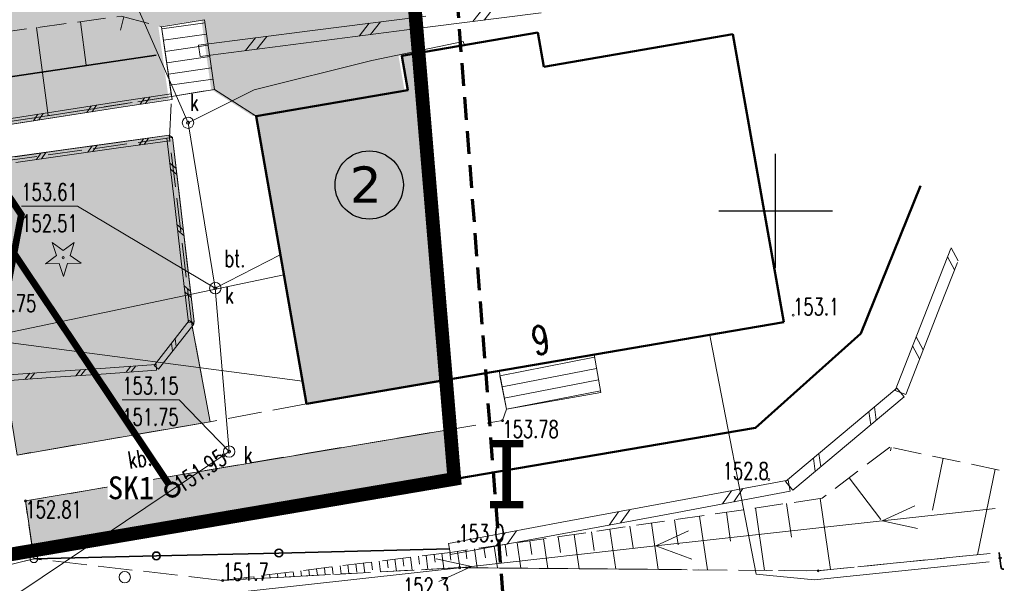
# Model space of a CAD drawing. Header units: feet. Extents: x 7493042 to 7493387, y 5986509 to 5986725.
# Tile 11 of 73: x 7493217 to 7493260, y 5986584 to 5986608. Entities that reach past the tile are written whole.
import ezdxf
from ezdxf import colors
from ezdxf.entities.mleader import LeaderData, LeaderLine
from ezdxf.enums import TextEntityAlignment as Align
from ezdxf.math import Vec2, Vec3

# ---------------------------------------------------------------- set-up
doc = ezdxf.new("R2010")
doc.units = ezdxf.units.FT
doc.header["$MEASUREMENT"] = 0
for name, pattern in [('1', [0]), ('1_1', [0]), ('1_OTKJ', [2, 1.5, -0.5]), ('1_OTKS', [0]), ('1_OTKSG', [0]), ('1_OTKU', [2, 1.5, -0.5]), ('1_OTRK', [1.75, 1.25, -0.5]), ('1_OTRKG', [1.75, 1.25, -0.5]), ('2', [1.5, 1, -0.5]), ('2_EGBS', [0]), ('2_EGBSG', [0]), ('2_EGBU_A', [0]), ('3', [1, 0.5, -0.5]), ('3_SUCP', [0]), ('3_SUEP_A', [0]), ('3_SUKP', [0]), ('3_SUTP_A', [0]), ('GDE', [0]), ('HIDDEN2', [4.7625, 3.175, -1.5875])]:
    doc.linetypes.add(name, pattern=pattern)
doc.layers.get('0').update_dxf_attribs({"color": 250, "linetype": 'CONTINUOUS', "lineweight": 100})
doc.layers.get('Defpoints').update_dxf_attribs({"linetype": 'CONTINUOUS'})
for name, color, linetype, lineweight in [('_budynek', 7, 'CONTINUOUS', 50), ('_k_kanalizacja', 34, 'CONTINUOUS', 40), ('_k_kreskowanie', 250, 'CONTINUOUS', 5), ('_k_opis', 1, 'CONTINUOUS', 13), ('_k_widok', 7, 'CONTINUOUS', 18), ('_k_wymiar', 7, 'CONTINUOUS', 13), ('_k_zarys', 7, 'HIDDEN2', 20), ('_k_ściany', 7, 'CONTINUOUS', 35), ('DZIALKI_L_1', 2, '1', 50), ('EDZPD_L_0', 7, '1', 18), ('EGBB_L_0', 250, '2_EGBU_A', 50), ('EGBE_L_3', 7, '2_EGBS', 18), ('IS_sanitarka', 32, '1', 35), ('Obrys', 7, 'CONTINUOUS', 25), ('OTD_L_12', 7, 'CONTINUOUS', 18), ('OTK_E_T_3', 7, 'CONTINUOUS', 0), ('OTK_L_0', 7, '1_OTKJ', 18), ('OTK_L_4', 7, '1_OTKU', 18), ('OTK_L_6', 7, '1_OTKS', 18), ('OTO_L_0', 7, 'CONTINUOUS', 35), ('OTO_L_2', 7, 'CONTINUOUS', 18), ('OTR_L_1', 7, '1_OTRK', 18), ('OTR_T_0', 7, 'CONTINUOUS', 18), ('OTR_T_1', 7, 'CONTINUOUS', 18), ('OTZ_T_1', 250, 'CONTINUOUS', 18), ('SIATKA_L_0', 7, '1', 25), ('SUEP_L_0', 1, '3_SUEP_A', 18), ('SUP_T_2', 7, 'CONTINUOUS', 18), ('WODA PROJ.', 150, 'CONTINUOUS', 30), ('WYMIAR-ARCH', 7, 'CONTINUOUS', 9)]:
    doc.layers.add(name, color=color, linetype=linetype, lineweight=lineweight)
doc.layers.add('_k_niewidoczna', color=72, linetype='CONTINUOUS', lineweight=9, plot=False)
for name, color, linetype, lineweight, true_color in [('EADTD_T_0', 7, 'CONTINUOUS', 25, 0x800080), ('SUCP_L_0', 7, '3_SUCP', 18, 0xd200d2), ('SUK_E_T_4', 7, 'CONTINUOUS', 0, 0x803300), ('SUK_T_3', 7, 'CONTINUOUS', 18, 0x803300), ('SUKP_L_0', 7, '3_SUKP', 18, 0x803300), ('SUKR_T_0', 7, 'CONTINUOUS', 18, 0x803300), ('SUTP_E_T_0', 7, 'CONTINUOUS', 0, 0xff9100), ('SUTP_L_0', 7, '3_SUTP_A', 18, 0xff9100), ('ZASIEG_L_0', 7, '2', 70, 0x2cd341)]:
    doc.layers.add(name, color=color, linetype=linetype, lineweight=lineweight, true_color=true_color)
doc.styles.add('GENERATED_STYLE_1', font='MS Gothic.ttf')
doc.styles.get("Standard").update_dxf_attribs({"font": 'Simplex.SHX', "width": 0.75})
doc.dimstyles.new('zag 500', dxfattribs={"dimtxt": 0.85, "dimasz": 0.09, "dimexe": 1.25, "dimexo": 0.625, "dimgap": 0.1, "dimtad": 1, "dimtxsty": 'GENERATED_STYLE_1', "dimblk": 'W', "dimcen": 2.5, "dimse1": 1, "dimse2": 1, "dimclrd": 7, "dimclrt": 256, "dimadec": 0, "dimazin": 0, "dimtfac": 1, "dimtmove": 0, "dimatfit": 0, "dimfxl": 1.25, "dimlwd": 5, "dimarcsym": 0})

# ---------------------------------------------------------------- blocks, each defined once
blk = doc.blocks.new('2_OTRN')
at = {"linetype": 'Continuous'}
blk.add_circle((0, 0), 0.045, dxfattribs=at)
blk = doc.blocks.new('2_OTRS')
at = {"linetype": 'Continuous'}
blk.add_circle((0, 0), 0.045, dxfattribs=at)
blk = doc.blocks.new('2_OTZG')
at = {"linetype": 'Continuous'}
for p, q in [((-0.3012, 0.09375), (-0.4937, 0.6621)), ((-0.4937, 0.6621), (-0.0039, 0.31545)), ((-0.0039, 0.31545), (0.4771, 0.67415)), ((0.4771, 0.67415), (0.2988, 0.1012)), ((-0.78225, -0.26495), (-0.3012, 0.09375)), ((0.2988, 0.1012), (0.7886, -0.24545)), ((-0.18225, -0.2575), (-0.78225, -0.26495)), ((0.01025, -0.82585), (-0.18225, -0.2575)), ((0.1886, -0.2529), (0.01025, -0.82585)), ((0.7886, -0.24545), (0.1886, -0.2529))]:
    blk.add_line(p, q, dxfattribs=at)
blk.add_circle((0, 0), 0.045, dxfattribs=at)
blk = doc.blocks.new('4_SUKS')
at = {"linetype": 'Continuous'}
blk.add_circle((0, 0), 0.25, dxfattribs=at)
blk = doc.blocks.new('4_SUPS')
at = {"linetype": 'Continuous'}
blk.add_circle((0, 0), 0.0625, dxfattribs=at)
blk = doc.blocks.new('4_SUPP')
at = {"linetype": 'Continuous'}
blk.add_circle((0, 0), 0.25, dxfattribs=at)
blk = doc.blocks.new('W')
at = {"layer": 'WYMIAR-ARCH'}
h = blk.add_hatch(color=256, dxfattribs=at)
h.paths.add_polyline_path([(0, 0.76), (0, 0), (0.65, 0), (2.98, 2.33), (2.27, 3.04)])
h.paths.add_polyline_path([(-0.56, 0.21), (-0.76, 0), (0, 0), (0, 0.76)])
h.paths.add_polyline_path([(0, -0.65), (0.15, -0.5), (0.65, 0), (0, 0)])
h.paths.add_polyline_path([(0, 0), (-0.76, 0), (-3.39, -2.62), (-2.68, -3.33), (0, -0.65)])
blk.add_hatch(color=256, dxfattribs=at).paths.add_polyline_path([(-0.76, 0), (-3.39, -2.62), (-2.68, -3.33), (0, -0.65), (0, 0)])
for p, q in [((0, -7), (0, 7)), ((-8, 0), (8, 0)), ((-0.56, 0.21), (-3.39, -2.62)), ((-0.56, 0.21), (2.27, 3.04)), ((0.15, -0.5), (2.98, 2.33)), ((2.27, 3.04), (2.98, 2.33)), ((-3.39, -2.62), (-2.68, -3.33)), ((0.15, -0.5), (-2.68, -3.33))]:
    blk.add_line(p, q, dxfattribs=at)
blk = doc.blocks.new('*D529')
at = {"layer": '_k_wymiar', "color": 7, "lineweight": 5, "transparency": 16777216}
blk.add_line((48.575, -47.298), (53.036, -46.867), dxfattribs=at)
at = {"layer": 'Defpoints', "color": 0, "transparency": 16777216}
for p in [(52.911, -44.641), (48.271, -45.089), (53.125, -46.858)]:
    blk.add_point(p, dxfattribs=at)
at = {"layer": '_k_wymiar', "color": 7, "lineweight": 5, "transparency": 16777216, "xscale": 0.09, "yscale": 0.09, "zscale": 0.09}
for p, rotation in [((53.125, -46.858), 5.516523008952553), ((48.485, -47.306), 185.5165230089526)]:
    blk.add_blockref('W', p, dxfattribs=dict(at, rotation=rotation))
at = {"layer": '_k_wymiar', "transparency": 16777216, "insert": (50.75, -46.506), "char_height": 0.85, "attachment_point": 5, "rotation": 5.5165, "style": 'GENERATED_STYLE_1'}
blk.add_mtext('4,66', dxfattribs=at)
blk = doc.blocks.new('pzt_el')
at = {"layer": '_k_widok', "color": 1, "linetype": '3', "ltscale": 2, "const_width": 0.3}
blk.add_lwpolyline([(-5.491, -0.504), (-5.13, -4.985), (-4.332, -26.116), (9.972, -47.4), (16.15, -56.587), (14.192, -66.832), (14.956, -71.301)], dxfattribs=at)
blk = doc.blocks.new('pzt_sanit')
at = {"layer": '_k_kanalizacja', "lineweight": 30, "const_width": 0.3}
blk.add_lwpolyline([(17.637, -48.002), (31.116, -68.1)], dxfattribs=at)
at = {"layer": '_k_kanalizacja', "lineweight": 60}
blk.add_circle((31.283, -68.349), 0.3, dxfattribs=at)
at = {"layer": 'IS_sanitarka', "color": 34, "lineweight": 0, "insert": (28.44, -68.784), "char_height": 1, "width": 1.98222, "attachment_point": 7, "style": 'GENERATED_STYLE_1', "bg_fill": 3, "box_fill_scale": 1, "bg_fill_color": 256, "bg_fill_transparency": 0}
blk.add_mtext('{\\f@MS Gothic|b0|i0|c238|p49;SK1\\P}', dxfattribs=at)
blk = doc.blocks.new('dz_89')
at = {"layer": '_k_kreskowanie', "transparency": 33554534}
h = blk.add_hatch(color=252, dxfattribs=at)
h.dxf.hatch_style = 1
h.paths.add_polyline_path([(71.59, -22.862), (70.848, -22.962), (71.052, -24.481), (64.354, -25.373), (66.093, -38.086), (72.26, -37.264)])
at = {"layer": '_k_widok', "true_color": 0x727430, "transparency": 33554483}
h = blk.add_hatch(color=67, dxfattribs=at)
h.dxf.hatch_style = 1
edge = h.paths.add_edge_path()
edge.add_line((12.709, 26.381), (7.709, 26.381))
edge.add_line((7.709, 26.381), (7.709, 37.781))
edge.add_line((7.709, 37.781), (6.37, 37.781))
edge.add_line((6.37, 37.781), (5.616, 14.495))
edge.add_line((5.616, 14.495), (18.804, 14.912))
edge.add_line((18.804, 14.912), (15.543, 18.687))
edge.add_arc((24.359, 26.303), 11.65, 180.0006, 220.8202, ccw=False)
edge.add_line((12.709, 26.303), (12.709, 26.381))
h.paths.add_polyline_path([(40.369, 42.128), (6.46, 40.548), (6.37, 37.781), (20.179, 37.781), (20.179, 39.051), (40.389, 39.051)])
h.paths.add_polyline_path([(40.389, 27.151), (32.289, 27.151), (32.289, 24.751), (31.129, 24.751), (31.129, 22.415), (31.249, 22.415), (31.249, 18.795), (31.129, 18.795), (31.129, 17.375), (37.401, 17.375)], flags=16)
edge = h.paths.add_edge_path()
edge.add_line((28.969, 24.751), (18.202, 24.751))
edge.add_arc((24.359, 26.303), 6.35, 194.1472, 220.8203)
edge.add_line((19.554, 22.152), (19.677, 22.009))
edge.add_line((19.677, 22.009), (22.761, 18.727))
edge.add_arc((26.929, 24.475), 7.1, 234.0549, 270)
edge.add_line((26.929, 17.375), (28.969, 17.375))
edge.add_line((28.969, 17.375), (28.969, 18.795))
edge.add_line((28.969, 18.795), (28.849, 18.795))
edge.add_line((28.849, 18.795), (28.849, 22.415))
edge.add_line((28.849, 22.415), (28.969, 22.415))
edge.add_line((28.969, 22.415), (28.969, 24.751))
edge = h.paths.add_edge_path()
edge.add_arc((13.998, 10.761), 6.35, 359.926, 400.8197)
edge.add_line((18.804, 14.912), (5.61, 14.495))
edge.add_line((5.61, 14.495), (5.006, -5.566))
edge.add_line((5.006, -5.566), (4.942, -30.191))
edge.add_line((4.942, -30.191), (-10.953, -30.011))
edge.add_line((-10.953, -30.011), (-7.98, -62.864))
edge.add_line((-7.98, -62.864), (26.627, -58.205))
edge.add_line((26.627, -58.205), (32.591, -54.964))
edge.add_line((32.591, -54.964), (40.396, -43.595))
edge.add_line((40.396, -43.595), (36.092, -43.967))
edge.add_line((36.092, -43.967), (27.134, -44.825))
edge.add_line((27.134, -44.825), (21.407, -45.456))
edge.add_line((21.407, -45.456), (21.762, -48.257))
edge.add_line((21.762, -48.257), (13.384, -49.23))
edge.add_line((13.384, -49.23), (13.211, -47.695))
edge.add_line((13.211, -47.695), (7.145, -48.465))
edge.add_line((7.145, -48.465), (4.159, -45.613))
edge.add_line((4.159, -45.613), (3.796, -42.437))
edge.add_line((3.796, -42.437), (5.607, -40.023))
edge.add_line((5.607, -40.023), (4.509, -31.21))
edge.add_line((4.509, -31.21), (7.406, -30.84))
edge.add_line((7.406, -30.84), (7.354, -25.591))
edge.add_line((7.354, -25.591), (13.524, -24.896))
edge.add_line((13.524, -24.896), (20.147, -24.109))
edge.add_line((20.147, -24.109), (20.309, -19.732))
edge.add_line((20.309, -19.732), (20.348, 10.753))
edge = h.paths.add_edge_path(flags=16)
edge.add_line((13.019, -13.439), (8.44, -13.339))
edge.add_line((8.44, -13.339), (8.266, -8.384))
edge.add_line((8.266, -8.384), (6.892, -8.398))
edge.add_line((6.892, -8.398), (6.955, 13.775))
edge.add_line((6.955, 13.775), (18.002, 13.775))
edge.add_line((18.002, 13.775), (17.98, -3.657))
edge.add_line((17.98, -3.657), (18.836, -3.658))
edge.add_line((18.836, -3.658), (18.835, -5.039))
edge.add_line((18.835, -5.039), (17.978, -5.038))
edge.add_line((17.978, -5.038), (17.974, -8.28))
edge.add_line((17.974, -8.28), (19.777, -8.507))
edge.add_line((19.777, -8.507), (19.728, -11.447))
edge.add_line((19.728, -11.447), (18.066, -11.465))
edge.add_line((18.066, -11.465), (18.025, -13.375))
edge.add_line((18.025, -13.375), (18.318, -13.481))
edge.add_line((18.318, -13.481), (18.314, -14.581))
edge.add_line((18.314, -14.581), (20.316, -14.583))
edge.add_line((20.316, -14.583), (20.313, -16.583))
edge.add_line((20.313, -16.583), (18.311, -16.581))
edge.add_line((18.311, -16.581), (18.302, -17.48))
edge.add_line((18.302, -17.48), (14.302, -17.464))
edge.add_line((14.302, -17.464), (14.318, -13.464))
edge.add_line((14.318, -13.464), (13.019, -13.439))
edge = h.paths.add_edge_path()
edge.add_line((70.705, -22.957), (71.447, -22.857))
edge.add_line((71.447, -22.857), (69.849, 11.458))
edge.add_line((69.849, 11.458), (26.862, 9.456))
edge.add_arc((32.742, 5.475), 7.1, 145.8996, 179.926)
edge.add_line((25.642, 5.484), (25.628, -5.239))
edge.add_line((25.628, -5.239), (25.607, -21.17))
edge.add_line((25.607, -21.17), (27.3, -23.259))
edge.add_line((27.3, -23.259), (27.123, -23.279))
edge.add_line((27.123, -23.279), (27.717, -26.056))
edge.add_line((27.717, -26.056), (29.537, -27.826))
edge.add_line((29.537, -27.826), (29.603, -27.828))
edge.add_line((29.603, -27.828), (36.526, -27.133))
edge.add_line((36.526, -27.133), (36.263, -25.09))
edge.add_line((36.263, -25.09), (36.078, -24.663))
edge.add_line((36.078, -24.663), (35.156, -23.368))
edge.add_line((35.156, -23.368), (35.004, -22.591))
edge.add_line((35.004, -22.591), (39.106, -22.112))
edge.add_line((39.106, -22.112), (39.204, -22.948))
edge.add_line((39.204, -22.948), (38.265, -25.074))
edge.add_line((38.265, -25.074), (38.502, -26.896))
edge.add_line((38.502, -26.896), (39.514, -26.795))
edge.add_line((39.514, -26.795), (41.058, -26.64))
edge.add_line((41.058, -26.64), (43.632, -26.383))
edge.add_line((43.632, -26.383), (44.919, -26.255))
edge.add_line((44.919, -26.255), (47.492, -25.997))
edge.add_line((47.492, -25.997), (49.958, -25.731))
edge.add_line((49.958, -25.731), (52.312, -25.456))
edge.add_line((52.312, -25.456), (58.197, -24.769))
edge.add_line((58.197, -24.769), (59.374, -24.632))
edge.add_line((59.374, -24.632), (60.551, -24.494))
edge.add_line((60.551, -24.494), (60.21, -21.286))
edge.add_line((60.21, -21.286), (62.11, -21.056))
edge.add_line((62.11, -21.056), (62.426, -24.13))
edge.add_line((62.426, -24.13), (64.212, -25.367))
edge.add_line((64.212, -25.367), (70.909, -24.475))
edge.add_line((70.909, -24.475), (70.705, -22.957))
h.paths.add_polyline_path([(43.909, 33.171), (43.409, 33.171)], flags=17)
h.paths.add_polyline_path([(51.809, 33.171), (52.309, 33.171), (52.258, 33.171)], flags=17)
h.paths.add_polyline_path([(51.609, 31.971), (51.109, 31.971)], flags=17)
h.paths.add_polyline_path([(50.409, 31.971), (50.909, 31.971)], flags=17)
h.paths.add_polyline_path([(49.709, 31.971), (50.209, 31.971)], flags=17)
h.paths.add_polyline_path([(49.509, 33.171), (49.009, 34.888)], flags=17)
h.paths.add_polyline_path([(48.309, 31.971), (48.809, 31.971)], flags=17)
h.paths.add_polyline_path([(48.109, 31.971), (47.609, 31.971)], flags=17)
h.paths.add_polyline_path([(47.409, 31.971), (46.909, 31.971)], flags=17)
h.paths.add_polyline_path([(46.209, 33.171), (46.709, 33.171)], flags=17)
h.paths.add_polyline_path([(46.009, 31.971), (45.509, 31.971)], flags=17)
h.paths.add_polyline_path([(45.309, 31.971), (44.809, 31.971)], flags=17)
h.paths.add_polyline_path([(44.609, 31.971), (44.109, 31.971)], flags=17)
h.paths.add_polyline_path([(53.102, 26.899), (52.684, 34.888), (62.67, 35.411), (63.088, 27.421)], flags=16)
edge = h.paths.add_edge_path()
edge.add_line((42.969, 26.899), (42.969, 27.831))
edge.add_line((42.969, 27.831), (40.389, 27.831))
edge.add_line((40.389, 27.831), (40.389, 27.171))
edge.add_line((40.389, 27.171), (37.401, 17.375))
edge.add_line((37.401, 17.375), (37.401, 12.575))
edge.add_line((37.401, 12.575), (32.742, 12.575))
edge.add_arc((32.742, 5.475), 7.1, 90, 145.8996)
edge.add_line((26.862, 9.456), (69.849, 11.458))
edge.add_line((69.849, 11.458), (68.36, 43.432))
edge.add_line((68.36, 43.432), (40.369, 42.128))
edge.add_line((40.369, 42.128), (40.389, 39.051))
edge.add_line((40.389, 39.051), (40.389, 36.791))
edge.add_line((40.389, 36.791), (42.989, 36.791))
edge.add_line((42.989, 36.791), (42.989, 34.888))
edge.add_line((42.989, 34.888), (52.684, 34.888))
edge.add_line((52.684, 34.888), (53.102, 26.899))
edge.add_line((53.102, 26.899), (42.969, 26.899))
h = blk.add_hatch(color=67, dxfattribs=at)
h.dxf.hatch_style = 1
h.paths.add_polyline_path([(72.464, -41.627), (72.362, -39.443), (53.603, -41.895), (53.84, -44.089)])
h.paths.add_polyline_path([(60.646, -26.181), (60.508, -26.067), (44.964, -27.632), (45.279, -31.881), (49.983, -31.463), (49.93, -30.871), (51.668, -30.695), (51.941, -32.767), (50.125, -32.9), (50.046, -32.326), (45.341, -32.754), (45.498, -34.882), (47.589, -36.757), (52.91, -36.58), (53.309, -39.863), (61.837, -38.718), (61.204, -34.486), (61.275, -34.401), (61.304, -34.311)])
at = {"layer": '_budynek'}
blk.add_lwpolyline([(71.59, -22.862), (70.848, -22.962), (71.052, -24.481), (64.354, -25.373), (66.093, -38.086), (72.26, -37.264)], dxfattribs=at)
at = {"layer": '_k_niewidoczna'}
for points in [[(59.516, -24.637), (58.339, -24.775), (52.455, -25.462)], [(50.081, -44.586), (53.84, -44.089), (53.603, -41.895), (72.362, -39.443), (72.26, -37.264), (66.093, -38.086), (64.354, -25.373), (62.569, -24.136), (62.253, -21.062), (60.353, -21.291), (60.693, -24.5), (59.516, -24.637)]]:
    blk.add_lwpolyline(points, dxfattribs=at)
blk.add_lwpolyline([(60.646, -26.181), (61.304, -34.311), (61.275, -34.401), (61.204, -34.486), (61.837, -38.718), (53.309, -39.863), (52.91, -36.58), (42.82, -36.916), (42.732, -36.884), (40.834, -35.183), (40.793, -35.101), (40.624, -33.183), (50.046, -32.326), (50.125, -32.9), (51.941, -32.767), (51.668, -30.695), (49.93, -30.871), (49.983, -31.463), (40.576, -32.298), (40.287, -28.225), (40.4, -28.092), (60.508, -26.067)], close=True, dxfattribs=at)
at = {"layer": '_k_zarys', "color": 1, "ltscale": 0.7, "const_width": 0.6}
blk.add_lwpolyline([(6.603, 40.543), (6.603, 40.543), (68.502, 43.426), (72.464, -41.627), (50.081, -44.586), (41.261, -42.547), (32.734, -54.97), (26.769, -58.21), (-7.837, -62.869), (-10.81, -30.016), (5.084, -30.196), (5.148, -5.572), (5.752, 14.49), (6.603, 40.543), (6.603, 40.543)], dxfattribs=at)
at = {"layer": 'Obrys', "lineweight": 25}
blk.add_circle((69.207, -28.581), 1.5, dxfattribs=at)
at = {"layer": '_k_opis', "color": 1, "insert": (73.801, -39.963), "char_height": 3, "attachment_point": 1, "rotation": 357.8731, "style": 'GENERATED_STYLE_1'}
blk.add_mtext_dynamic_manual_height_columns('{\\fMS Gothic|b1|i0|c238|p49;I}', width=3.91767, gutter_width=12.5, heights=[0], dxfattribs=at)
at = {"layer": 'Obrys', "lineweight": 20, "insert": (69.779, -27.786), "char_height": 1.5911, "width": 1.76347, "attachment_point": 3, "rotation": 357.8731, "style": 'GENERATED_STYLE_1'}
blk.add_mtext('{\\fVerdana|b0|i0|c238|p34;2}', dxfattribs=at)
at = {"layer": '_k_wymiar'}
dim = blk.add_aligned_dim(p1=(48.271, -45.089), p2=(52.911, -44.641), distance=-2.227, dimstyle='zag 500', dxfattribs=at)
dim.commit()
dim.dimension.update_dxf_attribs({"geometry": '*D529', "text_midpoint": (50.75, -46.506)})
at = {"layer": '_k_widok', "rotation": 357.8731450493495}
blk.add_blockref('pzt_el', (39.851, 27.825), dxfattribs=at)
at = {"layer": 'WODA PROJ.', "color": 190, "lineweight": 100, "rotation": 357.8731450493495}
blk.add_blockref('pzt_sanit', (31.351, 27.825), dxfattribs=at)
at = {"layer": '_k_widok'}
ml = blk.add_multileader_mtext('Standard', dxfattribs=at)
ml.set_content('{\\fMS Gothic|b0|i0|c128|p49;SKWER Z MASZTEM DO PRZEBUDOWY - ZMNIEJSZENIE TERENU ZIELONEGO, }NALEŻY {\\fMS Gothic|b0|i0|c128|p49;WYKORZYSTA}Ć {\\fMS Gothic|b0|i0|c128|p49;MATERIA}Ł{\\fMS Gothic|b0|i0|c128|p49;Y Z ROZBIÓRKI, POZOSTA}ŁĄ {\\fMS Gothic|b0|i0|c128|p49;CZ}ĘŚĆ{\\fMS Gothic|b0|i0|c128|p49; UZUPE}Ł{\\fMS Gothic|b0|i0|c128|p49;NI}Ć {\\fMS Gothic|b0|i0|c128|p49;KOSTK}Ą {\\fMS Gothic|b0|i0|c128|p49;BETONOW}Ą', color=256, style='GENERATED_STYLE_1')
ml.set_leader_properties()
ml.build(insert=Vec2(0, 0))
ml.multileader.update_dxf_attribs({"text_right_attachment_type": 6, "dogleg_length": 0.36, "arrow_head_size": 1})
ctx = ml.context
ctx.base_point, ctx.char_height, ctx.arrow_head_size, ctx.landing_gap_size, ctx.plane_origin, ctx.plane_x_axis, ctx.plane_y_axis = Vec3(45.379, -8.045), 0.9, 1, 0.09, Vec3(28.363, -23.093), Vec3(0.999311, -0.037112), Vec3(0.037112, 0.999311)
ctx.right_attachment = 6
notes = []
notes.append((ctx, [(1, (1, 1, 0), (45.02, -8.031), (0.999311, -0.037112), 0.36, [(0, [(40.287, -28.225)], 0, [])])]))
ctx.mtext.insert, ctx.mtext.text_direction, ctx.mtext.rotation, ctx.mtext.width, ctx.mtext.defined_height, ctx.mtext.flow_direction = Vec3(45.489, -7.528), Vec3(0.999311, -0.037112), 6.246065, 24.53699, 7.418, 5
ctx.mtext.has_bg_fill, ctx.mtext.bg_color, ctx.mtext.bg_scale_factor, ctx.mtext.bg_transparency, ctx.mtext.use_window_bg_color = 1, -1073741824, 1.5, 0, 1
for ctx, leaders in notes:
    for number, flags, end, landing, length, lines in leaders:
        leader = LeaderData()
        leader.index, (leader.has_last_leader_line, leader.has_dogleg_vector, leader.attachment_direction) = number, flags
        leader.last_leader_point, leader.dogleg_vector, leader.dogleg_length = Vec3(end), Vec3(landing), length
        for number, points, colour, breaks in lines:
            line = LeaderLine()
            line.index, line.vertices, line.color, line.breaks = number, Vec3.list(points), colors.encode_raw_color(colour), breaks
            leader.lines.append(line)
        ctx.leaders.append(leader)

msp = doc.modelspace()

# ---------------------------------------------------------------- linework, layer by layer
at = {"layer": '_k_widok', "color": 6}
msp.add_lwpolyline([(7493234.318, 5986606.937), (7493233.58, 5986606.81), (7493233.84, 5986605.3), (7493227.18, 5986604.16), (7493229.39, 5986591.52), (7493235.522, 5986592.57), (7493234.318, 5986606.937)], dxfattribs=at)
at = {"layer": 'DZIALKI_L_1', "linetype": '1'}
for p, q in [((7493253.74, 5986594.61), (7493256.362, 5986601.09)), ((7493249.12, 5986590.47), (7493253.74, 5986594.61)), ((7493213.63, 5986584.43), (7493249.12, 5986590.47))]:
    msp.add_line(p, q, dxfattribs=at)
at = {"layer": 'EDZPD_L_0', "linetype": 'GDE', "lineweight": 18}
for p, q in [((7493253.74, 5986594.61), (7493256.362, 5986601.09)), ((7493249.12, 5986590.47), (7493253.74, 5986594.61)), ((7493213.63, 5986584.43), (7493249.12, 5986590.47))]:
    msp.add_line(p, q, dxfattribs=at)
at = {"layer": 'EGBB_L_0', "linetype": '2_EGBU_A'}
for p, q in [((7493239.56, 5986607.84), (7493233.58, 5986606.81)), ((7493239.82, 5986606.33), (7493239.56, 5986607.84)), ((7493248.12, 5986607.76), (7493239.82, 5986606.33)), ((7493250.36, 5986595.11), (7493248.12, 5986607.76)), ((7493233.58, 5986606.81), (7493233.84, 5986605.3)), ((7493233.84, 5986605.3), (7493227.18, 5986604.16)), ((7493227.18, 5986604.16), (7493229.39, 5986591.52)), ((7493229.39, 5986591.52), (7493250.36, 5986595.11))]:
    msp.add_line(p, q, dxfattribs=at)
at = {"layer": 'EGBE_L_3', "linetype": '2_EGBS'}
for p, q in [((7493242.029, 5986593.684), (7493237.85, 5986592.968)), ((7493237.893, 5986592.752), (7493242.05, 5986593.564)), ((7493242.32, 5986592.01), (7493242.029, 5986593.684)), ((7493237.988, 5986592.261), (7493242.136, 5986593.071)), ((7493238.084, 5986591.771), (7493242.221, 5986592.579)), ((7493238.18, 5986591.28), (7493242.307, 5986592.086)), ((7493238.18, 5986591.28), (7493242.32, 5986592.01))]:
    msp.add_line(p, q, dxfattribs=at)
at = {"layer": 'EGBE_L_3', "linetype": '2_EGBSG'}
msp.add_line((7493237.85, 5986592.968), (7493238.18, 5986591.28), dxfattribs=at)
at = {"layer": 'OTD_L_12'}
for p, q in [((7493234.707, 5986608.062), (7493239.699, 5986608.702)), ((7493236.704, 5986608.318), (7493237.139, 5986608.878)), ((7493237.203, 5986608.382), (7493237.639, 5986608.942)), ((7493229.651, 5986607.918), (7493234.643, 5986608.558)), ((7493231.711, 5986607.678), (7493232.147, 5986608.238)), ((7493232.211, 5986607.742), (7493232.646, 5986608.302)), ((7493224.658, 5986607.278), (7493229.651, 5986607.918)), ((7493229.714, 5986607.422), (7493234.707, 5986608.062)), ((7493224.722, 5986606.782), (7493229.714, 5986607.422)), ((7493226.719, 5986607.038), (7493227.154, 5986607.598)), ((7493227.218, 5986607.102), (7493227.654, 5986607.662)), ((7493224.658, 5986607.278), (7493224.722, 5986606.782)), ((7493221.109, 5986604.782), (7493218.767, 5986604.42)), ((7493223.451, 5986605.144), (7493221.109, 5986604.782)), ((7493223.489, 5986604.896), (7493221.147, 5986604.534)), ((7493222.28, 5986604.963), (7493222.084, 5986604.679)), ((7493222.514, 5986604.999), (7493222.318, 5986604.715)), ((7493223.489, 5986604.896), (7493223.451, 5986605.144)), ((7493218.767, 5986604.42), (7493216.425, 5986604.058)), ((7493221.147, 5986604.534), (7493218.805, 5986604.172)), ((7493219.938, 5986604.601), (7493219.742, 5986604.317)), ((7493220.172, 5986604.637), (7493219.976, 5986604.353)), ((7493218.805, 5986604.172), (7493216.463, 5986603.81)), ((7493217.596, 5986604.239), (7493217.4, 5986603.955)), ((7493217.83, 5986604.275), (7493217.634, 5986603.991)), ((7493223.363, 5986603.324), (7493221.107, 5986603.008)), ((7493223.397, 5986603.076), (7493221.141, 5986602.76)), ((7493222.235, 5986603.166), (7493222.044, 5986602.887)), ((7493222.46, 5986603.197), (7493222.269, 5986602.918)), ((7493223.504, 5986603.215), (7493223.256, 5986603.185)), ((7493223.256, 5986603.185), (7493223.576, 5986600.485)), ((7493223.397, 5986603.076), (7493223.363, 5986603.324)), ((7493223.504, 5986603.215), (7493223.824, 5986600.515)), ((7493218.851, 5986602.692), (7493216.595, 5986602.376)), ((7493221.107, 5986603.008), (7493218.851, 5986602.692)), ((7493221.141, 5986602.76), (7493218.885, 5986602.444)), ((7493219.979, 5986602.85), (7493219.788, 5986602.571)), ((7493220.204, 5986602.881), (7493220.013, 5986602.602)), ((7493218.885, 5986602.444), (7493216.629, 5986602.128)), ((7493217.723, 5986602.534), (7493217.532, 5986602.255)), ((7493217.948, 5986602.565), (7493217.757, 5986602.286)), ((7493223.384, 5986602.105), (7493223.664, 5986601.865)), ((7493223.416, 5986601.835), (7493223.696, 5986601.595)), ((7493223.576, 5986600.485), (7493223.896, 5986597.785)), ((7493223.824, 5986600.515), (7493224.144, 5986597.815)), ((7493223.704, 5986599.405), (7493223.984, 5986599.165)), ((7493223.736, 5986599.135), (7493224.016, 5986598.895)), ((7493256.784, 5986596.025), (7493257.694, 5986598.342)), ((7493258.018, 5986597.799), (7493257.706, 5986598.373)), ((7493257.864, 5986597.407), (7493257.552, 5986597.981)), ((7493223.896, 5986597.785), (7493224.216, 5986595.085)), ((7493224.144, 5986597.815), (7493224.464, 5986595.115)), ((7493257.249, 5986595.842), (7493257.99, 5986597.729)), ((7493224.024, 5986596.705), (7493224.304, 5986596.465)), ((7493224.056, 5986596.435), (7493224.336, 5986596.195)), ((7493255.247, 5986592.111), (7493256.784, 5986596.025)), ((7493255.713, 5986591.929), (7493257.249, 5986595.842)), ((7493224.241, 5986595.177), (7493222.701, 5986593.197)), ((7493224.439, 5986595.023), (7493222.899, 5986593.043)), ((7493224.464, 5986595.115), (7493224.216, 5986595.085)), ((7493224.439, 5986595.023), (7493224.241, 5986595.177)), ((7493256.481, 5986593.885), (7493256.169, 5986594.459)), ((7493223.471, 5986594.187), (7493223.515, 5986593.835)), ((7493223.625, 5986594.385), (7493223.669, 5986594.033)), ((7493256.327, 5986593.494), (7493256.016, 5986594.068)), ((7493220.571, 5986593.091), (7493218.351, 5986592.938)), ((7493222.791, 5986593.245), (7493220.571, 5986593.091)), ((7493221.681, 5986593.168), (7493221.477, 5986592.903)), ((7493221.903, 5986593.183), (7493221.699, 5986592.919)), ((7493222.899, 5986593.043), (7493222.701, 5986593.197)), ((7493222.809, 5986592.995), (7493222.791, 5986593.245)), ((7493218.351, 5986592.938), (7493216.131, 5986592.785)), ((7493218.369, 5986592.689), (7493216.149, 5986592.535)), ((7493217.241, 5986592.861), (7493217.037, 5986592.597)), ((7493217.463, 5986592.877), (7493217.259, 5986592.612)), ((7493220.589, 5986592.842), (7493218.369, 5986592.689)), ((7493219.461, 5986593.015), (7493219.257, 5986592.75)), ((7493219.683, 5986593.03), (7493219.479, 5986592.765)), ((7493222.809, 5986592.995), (7493220.589, 5986592.842)), ((7493252.879, 5986590.161), (7493255.319, 5986592.211)), ((7493253.201, 5986589.779), (7493255.641, 5986591.829)), ((7493255.247, 5986592.111), (7493255.713, 5986591.929)), ((7493255.319, 5986592.211), (7493255.641, 5986591.829)), ((7493254.421, 5986590.804), (7493254.343, 5986591.391)), ((7493254.177, 5986590.599), (7493254.099, 5986591.186)), ((7493250.439, 5986588.111), (7493252.879, 5986590.161)), ((7493250.761, 5986587.729), (7493253.201, 5986589.779)), ((7493251.981, 5986588.754), (7493251.903, 5986589.341)), ((7493251.737, 5986588.549), (7493251.659, 5986589.136)), ((7493245.581, 5986587.239), (7493250.554, 5986588.166)), ((7493250.439, 5986588.111), (7493250.761, 5986587.729)), ((7493250.554, 5986588.166), (7493250.646, 5986587.674)), ((7493245.672, 5986586.748), (7493250.646, 5986587.674)), ((7493247.662, 5986587.118), (7493248.068, 5986587.702)), ((7493248.159, 5986587.211), (7493248.565, 5986587.795)), ((7493240.608, 5986586.312), (7493245.581, 5986587.239)), ((7493240.699, 5986585.821), (7493245.672, 5986586.748)), ((7493242.688, 5986586.192), (7493243.094, 5986586.776)), ((7493243.186, 5986586.284), (7493243.592, 5986586.868)), ((7493235.634, 5986585.386), (7493240.608, 5986586.312)), ((7493235.726, 5986584.894), (7493240.699, 5986585.821)), ((7493237.715, 5986585.265), (7493238.121, 5986585.849)), ((7493238.212, 5986585.358), (7493238.618, 5986585.942)), ((7493235.634, 5986585.386), (7493235.726, 5986584.894))]:
    msp.add_line(p, q, dxfattribs=at)
at = {"layer": 'OTK_L_0', "linetype": '1_OTKJ'}
for p, q in [((7493259.419, 5986584.942), (7493251.87, 5986584.18)), ((7493217.42, 5986584.71), (7493216.46, 5986584.48)), ((7493225.71, 5986583.76), (7493217.42, 5986584.71)), ((7493236.12, 5986584.32), (7493225.71, 5986583.76)), ((7493251.87, 5986584.18), (7493236.12, 5986584.32))]:
    msp.add_line(p, q, dxfattribs=at)
at = {"layer": 'OTK_L_4', "linetype": '1_OTKU'}
for p, q in [((7493223.47, 5986605.02), (7493225.35, 5986605.33)), ((7493225.35, 5986605.33), (7493227.18, 5986604.16)), ((7493223.47, 5986605.02), (7493211.76, 5986603.21)), ((7493223.38, 5986603.2), (7493223.47, 5986605.02)), ((7493227.18, 5986604.16), (7493229.39, 5986591.52)), ((7493212.1, 5986601.62), (7493223.38, 5986603.2)), ((7493224.34, 5986595.1), (7493223.38, 5986603.2)), ((7493225.16, 5986590.73), (7493224.34, 5986595.1)), ((7493237.85, 5986592.968), (7493229.39, 5986591.52)), ((7493238.18, 5986591.28), (7493237.85, 5986592.968)), ((7493229.39, 5986591.52), (7493225.16, 5986590.73)), ((7493238, 5986590.78), (7493238.18, 5986591.28)), ((7493225.16, 5986590.73), (7493216.68, 5986589.27)), ((7493229.44, 5986589.35), (7493238, 5986590.78)), ((7493217.05, 5986587.25), (7493229.44, 5986589.35)), ((7493217.42, 5986584.71), (7493217.05, 5986587.25)), ((7493216.46, 5986584.48), (7493217.42, 5986584.71))]:
    msp.add_line(p, q, dxfattribs=at)
at = {"layer": 'OTK_L_6', "linetype": '1_OTKS'}
for p, q in [((7493223.03, 5986608.09), (7493224.92, 5986608.39)), ((7493224.92, 5986608.39), (7493225.35, 5986605.33)), ((7493225.35, 5986605.33), (7493223.47, 5986605.02))]:
    msp.add_line(p, q, dxfattribs=at)
at = {"layer": 'OTK_L_6', "linetype": '1_1'}
for p, q in [((7493223.044, 5986607.99), (7493224.938, 5986608.261)), ((7493223.115, 5986607.495), (7493225.008, 5986607.766)), ((7493223.186, 5986607), (7493225.077, 5986607.271)), ((7493223.257, 5986606.505), (7493225.147, 5986606.776)), ((7493223.328, 5986606.01), (7493225.216, 5986606.281)), ((7493223.399, 5986605.515), (7493225.286, 5986605.785))]:
    msp.add_line(p, q, dxfattribs=at)
at = {"layer": 'OTK_L_6', "linetype": '1_OTKSG'}
msp.add_line((7493223.47, 5986605.02), (7493223.03, 5986608.09), dxfattribs=at)
at = {"layer": 'OTK_L_6', "linetype": '1_1'}
msp.add_point((7493223.47, 5986605.02), dxfattribs=at)
at = {"layer": 'OTO_L_0'}
for p, q in [((7493222.79, 5986606.84), (7493215.371, 5986605.744)), ((7493228.182, 5986584.963), (7493222.801, 5986584.837)), ((7493235.68, 5986585.14), (7493228.182, 5986584.963)), ((7493222.801, 5986584.837), (7493217.42, 5986584.71))]:
    msp.add_line(p, q, dxfattribs=at)
for centre in [(7493222.801, 5986584.837), (7493228.182, 5986584.963)]:
    msp.add_circle(centre, 0.17, dxfattribs=at)
at = {"layer": 'OTO_L_2'}
for p, q in [((7493216.46, 5986584.48), (7493216.94, 5986584.595)), ((7493216.94, 5986584.595), (7493217.42, 5986584.71))]:
    msp.add_line(p, q, dxfattribs=at)
msp.add_circle((7493217.42, 5986584.71), 0.17, dxfattribs=at)
at = {"layer": 'OTR_L_1', "linetype": '1_OTRKG'}
for p, q in [((7493210.66, 5986607.12), (7493221.26, 5986608.55)), ((7493221.26, 5986608.55), (7493223.03, 5986608.09)), ((7493255.01, 5986589.62), (7493252.05, 5986587.37)), ((7493259.823, 5986588.609), (7493255.01, 5986589.62)), ((7493252.05, 5986587.37), (7493235.71, 5986584.99)), ((7493235.71, 5986584.99), (7493225.71, 5986583.76))]:
    msp.add_line(p, q, dxfattribs=at)
at = {"layer": 'OTR_L_1', "linetype": '1_1'}
for p, q in [((7493219.464, 5986608.308), (7493219.723, 5986606.394)), ((7493221.375, 5986608.52), (7493221.223, 5986607.934)), ((7493217.532, 5986608.047), (7493218.054, 5986604.183)), ((7493255.079, 5986589.605), (7493255.047, 5986589.454)), ((7493257.364, 5986589.125), (7493256.884, 5986586.84)), ((7493259.65, 5986588.645), (7493258.86, 5986584.886)), ((7493253.232, 5986588.268), (7493254.626, 5986586.434)), ((7493250.481, 5986587.142), (7493250.696, 5986585.665)), ((7493251.958, 5986587.357), (7493252.413, 5986584.235)), ((7493247.839, 5986586.757), (7493248.024, 5986585.485)), ((7493249.111, 5986586.942), (7493249.51, 5986584.201)), ((7493244.545, 5986586.277), (7493244.841, 5986584.242)), ((7493245.562, 5986586.425), (7493245.722, 5986585.329)), ((7493246.658, 5986586.585), (7493247.002, 5986584.223)), ((7493241.156, 5986585.783), (7493241.376, 5986584.273)), ((7493241.911, 5986585.893), (7493242.03, 5986585.08)), ((7493242.725, 5986586.012), (7493242.98, 5986584.259)), ((7493243.601, 5986586.139), (7493243.738, 5986585.195)), ((7493238.121, 5986585.341), (7493238.197, 5986584.821)), ((7493238.641, 5986585.417), (7493238.804, 5986584.296)), ((7493239.201, 5986585.499), (7493239.289, 5986584.895)), ((7493239.805, 5986585.586), (7493239.994, 5986584.286)), ((7493240.455, 5986585.681), (7493240.558, 5986584.98)), ((7493234.998, 5986584.902), (7493235.041, 5986584.558)), ((7493235.342, 5986584.945), (7493235.424, 5986584.283)), ((7493235.686, 5986584.987), (7493235.729, 5986584.643)), ((7493236.03, 5986585.037), (7493236.134, 5986584.32)), ((7493236.388, 5986585.089), (7493236.444, 5986584.703)), ((7493236.774, 5986585.145), (7493236.895, 5986584.313)), ((7493237.19, 5986585.206), (7493237.255, 5986584.757)), ((7493237.638, 5986585.271), (7493237.779, 5986584.305)), ((7493231.558, 5986584.479), (7493231.601, 5986584.135)), ((7493231.902, 5986584.522), (7493231.955, 5986584.096)), ((7493232.246, 5986584.564), (7493232.289, 5986584.22)), ((7493232.59, 5986584.606), (7493232.649, 5986584.133)), ((7493232.934, 5986584.649), (7493232.977, 5986584.305)), ((7493233.278, 5986584.691), (7493233.342, 5986584.171)), ((7493233.622, 5986584.733), (7493233.665, 5986584.389)), ((7493233.966, 5986584.776), (7493234.036, 5986584.208)), ((7493234.31, 5986584.818), (7493234.353, 5986584.474)), ((7493234.654, 5986584.86), (7493234.73, 5986584.245)), ((7493227.774, 5986584.014), (7493227.792, 5986583.872)), ((7493228.118, 5986584.056), (7493228.138, 5986583.891)), ((7493228.462, 5986584.099), (7493228.485, 5986583.909)), ((7493228.806, 5986584.141), (7493228.832, 5986583.928)), ((7493229.15, 5986584.183), (7493229.179, 5986583.947)), ((7493229.494, 5986584.225), (7493229.526, 5986583.965)), ((7493229.838, 5986584.268), (7493229.873, 5986583.984)), ((7493230.182, 5986584.31), (7493230.22, 5986584.003)), ((7493230.526, 5986584.352), (7493230.567, 5986584.021)), ((7493230.87, 5986584.395), (7493230.913, 5986584.051)), ((7493231.214, 5986584.437), (7493231.261, 5986584.059)), ((7493226.054, 5986583.802), (7493226.057, 5986583.779)), ((7493226.398, 5986583.845), (7493226.404, 5986583.797)), ((7493226.742, 5986583.887), (7493226.751, 5986583.816)), ((7493227.086, 5986583.929), (7493227.098, 5986583.835)), ((7493227.43, 5986583.972), (7493227.445, 5986583.853))]:
    msp.add_line(p, q, dxfattribs=at)
at = {"layer": 'OTR_L_1', "linetype": '1_OTRK'}
for p, q in [((7493223.03, 5986608.09), (7493223.47, 5986605.02)), ((7493223.47, 5986605.02), (7493211.76, 5986603.21)), ((7493251.87, 5986584.18), (7493259.419, 5986584.942)), ((7493225.71, 5986583.76), (7493236.12, 5986584.32)), ((7493236.12, 5986584.32), (7493251.87, 5986584.18))]:
    msp.add_line(p, q, dxfattribs=at)
at = {"layer": 'OTR_L_1', "linetype": '1_1'}
msp.add_point((7493225.71, 5986583.76), dxfattribs=at)
at = {"layer": 'SIATKA_L_0', "linetype": '1'}
for p, q in [((7493250, 5986597.5), (7493250, 5986602.5)), ((7493247.5, 5986600), (7493252.5, 5986600))]:
    msp.add_line(p, q, dxfattribs=at)
at = {"layer": 'SUCP_L_0', "linetype": '3_SUCP'}
msp.add_line((7493188.543, 5986597.887), (7493229.217, 5986592.51), dxfattribs=at)
at = {"layer": 'SUEP_L_0', "linetype": '3_SUEP_A'}
for p, q in [((7493228.399, 5986597.19), (7493189.938, 5986589.091)), ((7493254.68, 5986586.371), (7493256.116, 5986587.033)), ((7493259.65, 5986586.92), (7493254.68, 5986586.371)), ((7493254.68, 5986586.371), (7493244.741, 5986585.273)), ((7493256.226, 5986586.039), (7493254.68, 5986586.371)), ((7493244.741, 5986585.273), (7493246.177, 5986585.934)), ((7493244.741, 5986585.273), (7493236.639, 5986584.377)), ((7493246.314, 5986584.692), (7493244.741, 5986585.273)), ((7493236.639, 5986584.377), (7493235.093, 5986584.71)), ((7493236.639, 5986584.377), (7493226.7, 5986583.279)), ((7493235.203, 5986583.716), (7493236.639, 5986584.377))]:
    msp.add_line(p, q, dxfattribs=at)
at = {"layer": 'SUKP_L_0', "linetype": '3_SUKP'}
for p, q in [((7493236.28, 5986607.44), (7493232.27, 5986606.61)), ((7493236.333, 5986607.284), (7493236.28, 5986607.44)), ((7493232.27, 5986606.61), (7493227.1, 5986605.31)), ((7493227.1, 5986605.31), (7493224.19, 5986603.87)), ((7493224.19, 5986603.87), (7493225.39, 5986596.6)), ((7493228.245, 5986598.068), (7493225.39, 5986596.6)), ((7493226, 5986589.42), (7493225.39, 5986596.6)), ((7493196.45, 5986569.58), (7493226, 5986589.42))]:
    msp.add_line(p, q, dxfattribs=at)
at = {"layer": 'SUKR_T_0', "linetype": 'Continuous', "lineweight": 0}
for p, q in [((7493224.19, 5986603.87), (7493221.18, 5986610.76)), ((7493216.87, 5986600.2), (7493219.34, 5986600.2)), ((7493225.39, 5986596.6), (7493219.34, 5986600.2)), ((7493221.305, 5986591.688), (7493223.802, 5986591.688)), ((7493226, 5986589.42), (7493223.802, 5986591.688))]:
    msp.add_line(p, q, dxfattribs=at)
at = {"layer": 'SUTP_L_0', "linetype": '3_SUTP_A'}
for p, q in [((7493247.14, 5986594.38), (7493247.11, 5986594.55)), ((7493249.15, 5986584.04), (7493247.14, 5986594.38)), ((7493259.379, 5986584.573), (7493251.71, 5986583.79)), ((7493251.71, 5986583.79), (7493249.15, 5986584.04))]:
    msp.add_line(p, q, dxfattribs=at)
at = {"layer": 'ZASIEG_L_0', "linetype": '2'}
msp.add_line((7493238.489, 5986577.075), (7493230.511, 5986681.114), dxfattribs=at)

# ---------------------------------------------------------------- block references
at = {"layer": 'OTR_T_0'}
for p in [(7493238, 5986590.78), (7493217.05, 5986587.25)]:
    msp.add_blockref('2_OTRS', p, dxfattribs=at)
at = {"layer": 'OTR_T_1'}
for p in [(7493250.77, 5986595.41), (7493249.7, 5986588.19), (7493236.07, 5986585.46), (7493236.12, 5986584.32), (7493251.87, 5986584.18), (7493225.71, 5986583.76)]:
    msp.add_blockref('2_OTRN', p, dxfattribs=at)
at = {"layer": 'OTZ_T_1'}
msp.add_blockref('2_OTZG', (7493218.71, 5986597.94), dxfattribs=at)
at = {"layer": 'SUK_T_3'}
for p in [(7493224.19, 5986603.87), (7493225.39, 5986596.6), (7493226, 5986589.42)]:
    msp.add_blockref('4_SUKS', p, dxfattribs=at)
at = {"layer": 'SUKR_T_0'}
for p in [(7493224.19, 5986603.87), (7493225.39, 5986596.6), (7493226, 5986589.42)]:
    msp.add_blockref('4_SUPS', p, dxfattribs=at)
at = {"layer": 'SUKR_T_0', "rotation": 33.4699932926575}
msp.add_blockref('4_SUPS', (7493225.759, 5986589.258), dxfattribs=at)
at = {"layer": 'SUP_T_2'}
msp.add_blockref('4_SUPP', (7493221.41, 5986583.9), dxfattribs=at)

# ---------------------------------------------------------------- texts
at = {"layer": 'EADTD_T_0', "width": 0.7}
msp.add_text('9', height=1.25, rotation=10.2894, dxfattribs=at).set_placement((7493239.79, 5986593.71), align=Align.CENTER)
at = {"layer": 'OTK_E_T_3', "lineweight": 9, "width": 0.7}
msp.add_text('bt.', height=0.75, dxfattribs=at).set_placement((7493226.253, 5986597.906), align=Align.MIDDLE)
msp.add_text('kb.', height=0.75, rotation=8.53, dxfattribs=at).set_placement((7493222.072, 5986589.115), align=Align.MIDDLE)
at = {"layer": 'OTR_T_0', "lineweight": 9, "width": 0.7}
for s, p in [('153.75', (7493215.05, 5986596.31)), ('153.78', (7493238, 5986590.78)), ('152.81', (7493217.05, 5986587.25))]:
    msp.add_text(s, height=0.75, dxfattribs=at).set_placement(p, align=Align.TOP_LEFT)
at = {"layer": 'OTR_T_1', "lineweight": 9, "width": 0.7}
for s, p in [('153.1', (7493250.77, 5986595.41)), ('153.0', (7493236.07, 5986585.46)), ('151.7', (7493225.71, 5986583.76))]:
    msp.add_text(s, height=0.75, dxfattribs=at).set_placement(p)
msp.add_text('152.8', height=0.75, dxfattribs=at).set_placement((7493249.7, 5986588.19), align=Align.RIGHT)
msp.add_text('152.3', height=0.75, dxfattribs=at).set_placement((7493235.66, 5986583.87), align=Align.TOP_RIGHT)
at = {"layer": 'SUK_E_T_4', "lineweight": 9, "width": 0.7}
for p in [(7493224.279, 5986604.396), (7493225.823, 5986595.922), (7493226.647, 5986588.907)]:
    msp.add_text('k', height=0.75, dxfattribs=at).set_placement(p)
at = {"layer": 'SUKR_T_0', "lineweight": 9, "width": 0.7}
for s, p in [('153.61', (7493216.87, 5986601.2)), ('152.51', (7493216.87, 5986599.825)), ('153.15', (7493221.305, 5986592.688)), ('151.75', (7493221.305, 5986591.313))]:
    msp.add_text(s, height=0.75, dxfattribs=at).set_placement(p, align=Align.TOP_LEFT)
msp.add_text('151.95', height=0.75, rotation=33.4713, dxfattribs=at).set_placement((7493225.759, 5986589.258), align=Align.MIDDLE_RIGHT)
at = {"layer": 'SUTP_E_T_0', "lineweight": 9, "width": 0.7}
msp.add_text('t', height=0.75, rotation=6.4146, dxfattribs=at).set_placement((7493259.89, 5986584.617), align=Align.MIDDLE)

# ---------------------------------------------------------------- next in the draw order: block references
at = {"layer": '_k_ściany', "rotation": 2.126854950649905}
msp.add_blockref('dz_89', (7493161.929, 5986627.127), dxfattribs=at)

doc.saveas('drawing.dxf')
